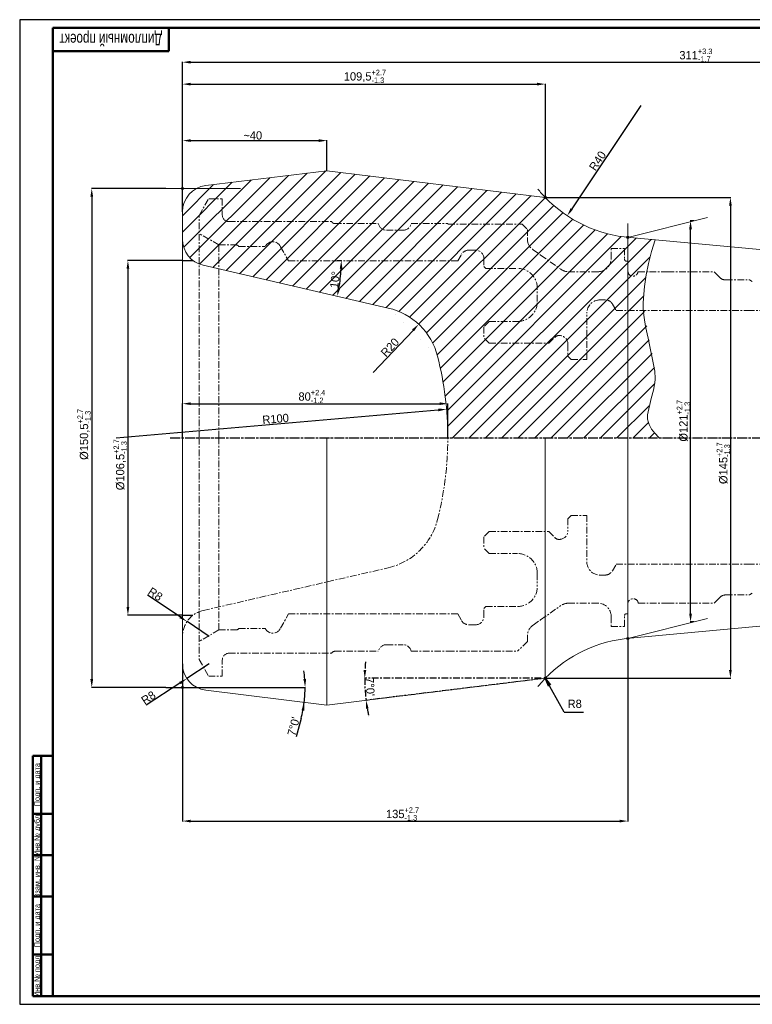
# Model space of a CAD drawing. Header units: millimetres. Extents: x 0 to 841, y 0 to 594.
# Tile 1 of 2: x 0 to 442, y 0 to 594. Entities that reach past the tile are written whole.
import ezdxf
from ezdxf.enums import TextEntityAlignment as Align

# ---------------------------------------------------------------- set-up
doc = ezdxf.new("R2010")
doc.units = ezdxf.units.MM
for name, pattern in [('AM_ISO08W050x2', [9, 6, -0.75, 1.5, -0.75]), ('CENTER', [7, 4, -1, 1, -1]), ('K5LT32768', [0]), ('K5LT_THIN', [0])]:
    doc.linetypes.add(name, pattern=pattern)
doc.layers.add('AM_5', color=3, linetype='Continuous', lineweight=25)
doc.layers.add('AM_7', color=4, linetype='AM_ISO08W050x2', lineweight=25)
doc.layers.add('LAYER0VIEW0', color=7, linetype='Continuous')
doc.styles.add('ACISOTS', font='aaa.shx')
doc.styles.get("Standard").update_dxf_attribs({"font": 'aaa.shx'})
doc.dimstyles.get("Standard").update_dxf_attribs({"dimtxt": 5, "dimasz": 5, "dimexe": 0.18, "dimexo": 0, "dimgap": 0.6, "dimtad": 1, "dimdec": 4, "dimzin": 0, "dimdsep": 46, "dimtxsty": 'Standard', "dimcen": 0.09, "dimclrd": 3, "dimclre": 3, "dimclrt": 7, "dimaunit": 1, "dimazin": 0, "dimtfac": 1, "dimtdec": 4, "dimtmove": 0, "dimatfit": 0, "dimfxl": 0, "dimtolj": 1, "dimtzin": 0, "dimarcsym": 0})

# ---------------------------------------------------------------- blocks, each defined once
blk = doc.blocks.new('*D30')
at = {"layer": 'AM_5', "color": 3, "lineweight": -2}
for p, q in [((98.21, 478.05), (98.21, 568.53)), ((103.21, 568.35), (715.8, 568.35)), ((720.8, 415.12), (720.8, 568.53))]:
    blk.add_line(p, q, dxfattribs=at)
at = {"layer": 'AM_5', "color": 3}
for points in [[(103.21, 569.19), (103.21, 567.52), (98.21, 568.35)], [(715.8, 569.19), (715.8, 567.52), (720.8, 568.35)]]:
    blk.add_solid(points, dxfattribs=at)
at = {"layer": 'Defpoints', "color": 0}
for p in [(720.8, 568.35), (98.21, 478.05), (720.8, 415.12)]:
    blk.add_point(p, dxfattribs=at)
at = {"layer": 'AM_5', "color": 7, "lineweight": 9, "insert": (407.85, 572.58), "char_height": 5, "attachment_point": 5}
blk.add_mtext('\\A1;311{\\H3.33\\S+3.3^ -1.7;}', dxfattribs=at)
blk = doc.blocks.new('*D31')
at = {"layer": 'AM_5', "color": 3, "lineweight": -2}
for p, q in [((317.04, 486.72), (428.85, 486.72)), ((428.67, 481.72), (428.67, 201.68)), ((317.04, 196.68), (428.85, 196.68))]:
    blk.add_line(p, q, dxfattribs=at)
at = {"layer": 'AM_5', "color": 3}
for points in [[(427.83, 481.72), (429.5, 481.72), (428.67, 486.72)], [(427.83, 201.68), (429.5, 201.68), (428.67, 196.68)]]:
    blk.add_solid(points, dxfattribs=at)
at = {"layer": 'Defpoints', "color": 0}
for p in [(317.04, 486.72), (317.04, 196.68), (428.67, 196.68)]:
    blk.add_point(p, dxfattribs=at)
at = {"layer": 'AM_5', "color": 7, "lineweight": 9, "insert": (424.36, 326.42), "char_height": 5, "attachment_point": 5, "rotation": 90}
blk.add_mtext('\\A1;%%c145{\\H3.33\\S+2.7^ -1.3;}', dxfattribs=at)
blk = doc.blocks.new('*D32')
at = {"layer": 'AM_5', "color": 3, "lineweight": -2}
for p, q in [((406.64, 472.62), (404.44, 472.62)), ((404.62, 235.67), (404.62, 467.62)), ((406.64, 230.67), (404.44, 230.67))]:
    blk.add_line(p, q, dxfattribs=at)
at = {"layer": 'AM_5', "color": 3}
for points in [[(403.78, 467.62), (405.45, 467.62), (404.62, 472.62)], [(403.78, 235.67), (405.45, 235.67), (404.62, 230.67)]]:
    blk.add_solid(points, dxfattribs=at)
at = {"layer": 'Defpoints', "color": 0}
for p in [(404.62, 472.62), (406.64, 472.62), (406.64, 230.67)]:
    blk.add_point(p, dxfattribs=at)
at = {"layer": 'AM_5', "color": 7, "lineweight": 9, "insert": (400.31, 352.03), "char_height": 5, "attachment_point": 5, "rotation": 90}
blk.add_mtext('\\A1;%%c121{\\H3.33\\S+2.7^ -1.3;}', dxfattribs=at)
blk = doc.blocks.new('*D33')
at = {"layer": 'AM_5', "color": 3, "lineweight": -2}
for p, q in [((88.21, 492.2), (43.28, 492.2)), ((43.46, 487.2), (43.46, 196.2)), ((88.21, 191.2), (43.28, 191.2))]:
    blk.add_line(p, q, dxfattribs=at)
at = {"layer": 'AM_5', "color": 3}
for points in [[(42.63, 487.2), (44.29, 487.2), (43.46, 492.2)], [(42.63, 196.2), (44.29, 196.2), (43.46, 191.2)]]:
    blk.add_solid(points, dxfattribs=at)
at = {"layer": 'Defpoints', "color": 0}
for p in [(88.21, 492.2), (43.46, 191.2), (88.21, 191.2)]:
    blk.add_point(p, dxfattribs=at)
at = {"layer": 'AM_5', "color": 7, "lineweight": 9, "insert": (38.78, 343.81), "char_height": 5, "attachment_point": 5, "rotation": 90}
blk.add_mtext('\\A1;%%c150,5{\\H3.33\\S+2.7^ -1.3;}', dxfattribs=at)
blk = doc.blocks.new('*D34')
at = {"layer": 'AM_5', "color": 3, "lineweight": -2}
for p, q in [((98.21, 448.7), (65.09, 448.7)), ((65.27, 443.7), (65.27, 239.7)), ((98.21, 234.7), (65.09, 234.7))]:
    blk.add_line(p, q, dxfattribs=at)
at = {"layer": 'AM_5', "color": 3}
for points in [[(64.44, 443.7), (66.1, 443.7), (65.27, 448.7)], [(64.44, 239.7), (66.1, 239.7), (65.27, 234.7)]]:
    blk.add_solid(points, dxfattribs=at)
at = {"layer": 'Defpoints', "color": 0}
for p in [(98.21, 448.7), (65.27, 234.7), (98.21, 234.7)]:
    blk.add_point(p, dxfattribs=at)
at = {"layer": 'AM_5', "color": 7, "lineweight": 9, "insert": (60.59, 325.51), "char_height": 5, "attachment_point": 5, "rotation": 90}
blk.add_mtext('\\A1;%%c106,5{\\H3.33\\S+2.7^ -1.3;}', dxfattribs=at)
blk = doc.blocks.new('*D35')
at = {"layer": 'AM_5', "color": 3, "lineweight": -2}
for p, q in [((167.34, 191.2), (172.31, 191.2)), ((169.69, 172.37), (166.77, 161.3))]:
    blk.add_line(p, q, dxfattribs=at)
for start, end in [(3.87627, 7.75254), (353, 0), (345.24301, 353), (345.24746, 349.12373)]:
    blk.add_arc((98.21, 191.2), 73.92, start, end, dxfattribs=at)
at = {"layer": 'AM_5', "color": 3}
for points in [[(172.79, 196.23), (171.13, 196.17), (172.13, 191.2)], [(169.98, 177.38), (171.62, 177.13), (171.58, 182.19)]]:
    blk.add_solid(points, dxfattribs=at)
at = {"layer": 'Defpoints', "color": 0}
for p in [(133.21, 191.2), (167.34, 191.2), (144.14, 185.56), (172.07, 188.19), (185.31, 180.51)]:
    blk.add_point(p, dxfattribs=at)
at = {"layer": 'AM_5', "color": 7, "lineweight": 9, "insert": (165.23, 167.63), "char_height": 5, "attachment_point": 5, "rotation": 75.24301}
blk.add_mtext("\\A1;7°0'", dxfattribs=at)
blk = doc.blocks.new('*D36')
at = {"layer": 'AM_5', "color": 3, "lineweight": -2}
for p, q in [((366.8, 220.73), (366.8, 110.35)), ((98.21, 205.36), (98.21, 110.35)), ((103.21, 110.53), (361.8, 110.53))]:
    blk.add_line(p, q, dxfattribs=at)
at = {"layer": 'AM_5', "color": 3}
for points in [[(103.21, 111.36), (103.21, 109.69), (98.21, 110.53)], [(361.8, 111.36), (361.8, 109.69), (366.8, 110.53)]]:
    blk.add_solid(points, dxfattribs=at)
at = {"layer": 'Defpoints', "color": 0}
for p in [(366.8, 220.73), (98.21, 205.36), (366.8, 110.53)]:
    blk.add_point(p, dxfattribs=at)
at = {"layer": 'AM_5', "color": 7, "lineweight": 9, "insert": (230.91, 114.83), "char_height": 5, "attachment_point": 5}
blk.add_mtext('\\A1;135{\\H3.33\\S+2.7^ -1.3;}', dxfattribs=at)
blk = doc.blocks.new('*D37')
at = {"layer": 'AM_5', "color": 3, "lineweight": -2}
for p, q in [((114.21, 205.36), (100.85, 196.55)), ((96.68, 193.8), (76.38, 180.4))]:
    blk.add_line(p, q, dxfattribs=at)
at = {"layer": 'AM_5', "color": 3}
blk.add_solid([(96.22, 194.49), (97.14, 193.1), (100.85, 196.55)], dxfattribs=at)
at = {"layer": 'Defpoints', "color": 0}
for p in [(114.21, 205.36), (100.85, 196.55)]:
    blk.add_point(p, dxfattribs=at)
at = {"layer": 'AM_5', "color": 7, "lineweight": 9, "insert": (77.67, 184.97), "char_height": 5, "attachment_point": 5, "rotation": 33.41186}
blk.add_mtext('\\A1;R8', dxfattribs=at)
blk = doc.blocks.new('*D38')
at = {"layer": 'AM_5', "color": 3, "lineweight": -2}
for p, q in [((96.77, 233.68), (77.1, 246.88)), ((114.21, 221.98), (100.92, 230.89))]:
    blk.add_line(p, q, dxfattribs=at)
at = {"layer": 'AM_5', "color": 3}
blk.add_solid([(97.23, 234.37), (96.3, 232.98), (100.92, 230.89)], dxfattribs=at)
at = {"layer": 'Defpoints', "color": 0}
for p in [(100.92, 230.89), (114.21, 221.98)]:
    blk.add_point(p, dxfattribs=at)
at = {"layer": 'AM_5', "color": 7, "lineweight": 9, "insert": (81.81, 247.44), "char_height": 5, "attachment_point": 5, "rotation": 326.14034}
blk.add_mtext('\\A1;R8', dxfattribs=at)
blk = doc.blocks.new('*D39')
at = {"layer": 'AM_5', "color": 3, "linetype": 'CENTER', "lineweight": -2}
for p, q in [((314.45, 196.68), (207.92, 196.68)), ((314.46, 196.37), (208.73, 183.38))]:
    blk.add_line(p, q, dxfattribs=at)
for start, end in [(174.73991, 177.36995), (180, 187), (189.63005, 192.26009)]:
    blk.add_arc((317.04, 196.68), 108.93, start, end, dxfattribs=at)
at = {"layer": 'AM_5', "color": 3, "linetype": 'CENTER'}
for points in [[(209.05, 201.66), (207.38, 201.7), (208.1, 196.68)], [(208.81, 178.34), (210.46, 178.58), (208.91, 183.41)]]:
    blk.add_solid(points, dxfattribs=at)
at = {"layer": 'Defpoints', "color": 0, "linetype": 'CENTER'}
for p in [(314.45, 196.68), (314.46, 196.37), (317.04, 196.68), (208.46, 187.82)]:
    blk.add_point(p, dxfattribs=at)
at = {"layer": 'AM_5', "color": 7, "linetype": 'CENTER', "lineweight": 9, "insert": (211.32, 191.63), "char_height": 5, "attachment_point": 5, "rotation": 272.73747}
blk.add_mtext("\\A1;7°0'", dxfattribs=at)
blk = doc.blocks.new('*D40')
at = {"layer": 'AM_5', "color": 3, "lineweight": -2}
for p, q in [((98.21, 478.05), (98.21, 555.31)), ((103.21, 555.13), (312.04, 555.13)), ((317.04, 486.72), (317.04, 555.31))]:
    blk.add_line(p, q, dxfattribs=at)
at = {"layer": 'AM_5', "color": 3}
for points in [[(103.21, 555.96), (103.21, 554.29), (98.21, 555.13)], [(312.04, 555.96), (312.04, 554.29), (317.04, 555.13)]]:
    blk.add_solid(points, dxfattribs=at)
at = {"layer": 'Defpoints', "color": 0}
for p in [(317.04, 555.13), (317.04, 486.72), (98.21, 478.05)]:
    blk.add_point(p, dxfattribs=at)
at = {"layer": 'AM_5', "color": 7, "lineweight": 9, "insert": (208.23, 559.8), "char_height": 5, "attachment_point": 5}
blk.add_mtext('\\A1;109,5{\\H3.33\\S+2.7^ -1.3;}', dxfattribs=at)
blk = doc.blocks.new('*D41')
at = {"layer": 'AM_5', "color": 3, "lineweight": -2}
blk.add_line((191.57, 448.7), (194.17, 448.7), dxfattribs=at)
blk.add_arc((98.21, 448.7), 95.78, 349.99133, 357.00867, dxfattribs=at)
at = {"layer": 'AM_5', "color": 3}
for points in [[(193.02, 443.73), (194.69, 443.68), (193.99, 448.7)], [(193.35, 431.89), (191.71, 432.22), (191.53, 427.16)]]:
    blk.add_solid(points, dxfattribs=at)
at = {"layer": 'Defpoints', "color": 0}
for p in [(98.21, 448.7), (191.57, 448.7), (193.71, 441.47), (189.18, 427.7), (222.28, 420.06)]:
    blk.add_point(p, dxfattribs=at)
at = {"layer": 'AM_5', "color": 7, "lineweight": 9, "insert": (190.16, 437.12), "char_height": 5, "attachment_point": 5, "rotation": 82.81734}
blk.add_mtext('\\A1;10%%d', dxfattribs=at)
blk = doc.blocks.new('*D42')
at = {"layer": 'AM_5', "color": 3, "lineweight": -2}
for p, q in [((98.21, 341.7), (98.21, 362.53)), ((103.21, 362.35), (253.21, 362.35)), ((258.21, 341.7), (258.21, 362.53))]:
    blk.add_line(p, q, dxfattribs=at)
at = {"layer": 'AM_5', "color": 3}
for points in [[(103.21, 363.19), (103.21, 361.52), (98.21, 362.35)], [(253.21, 363.19), (253.21, 361.52), (258.21, 362.35)]]:
    blk.add_solid(points, dxfattribs=at)
at = {"layer": 'Defpoints', "color": 0}
for p in [(258.21, 362.35), (98.21, 341.7), (258.21, 341.7)]:
    blk.add_point(p, dxfattribs=at)
at = {"layer": 'AM_5', "color": 7, "lineweight": 9, "insert": (176.25, 366.67), "char_height": 5, "attachment_point": 5}
blk.add_mtext('\\A1;80{\\H3.33\\S+2.4^ -1.2;}', dxfattribs=at)
blk = doc.blocks.new('*D43')
at = {"layer": 'AM_5', "color": 3, "lineweight": -2}
blk.add_line((58.2, 341.7), (252.48, 358.58), dxfattribs=at)
at = {"layer": 'AM_5', "color": 3}
blk.add_solid([(252.4, 359.41), (252.55, 357.75), (257.46, 359.01)], dxfattribs=at)
at = {"layer": 'Defpoints', "color": 0}
for p in [(257.46, 359.01), (58.2, 341.7)]:
    blk.add_point(p, dxfattribs=at)
at = {"layer": 'AM_5', "color": 7, "lineweight": 9, "insert": (154.34, 353.17), "char_height": 5, "attachment_point": 5, "rotation": 4.96455}
blk.add_mtext('\\A1;R100', dxfattribs=at)
blk = doc.blocks.new('*D44')
at = {"layer": 'AM_5', "color": 3, "lineweight": -2}
for p, q in [((98.21, 478.05), (98.21, 521.23)), ((103.21, 521.05), (180.31, 521.05)), ((185.31, 502.9), (185.31, 521.23))]:
    blk.add_line(p, q, dxfattribs=at)
at = {"layer": 'AM_5', "color": 3}
for points in [[(103.21, 521.89), (103.21, 520.22), (98.21, 521.05)], [(180.31, 521.89), (180.31, 520.22), (185.31, 521.05)]]:
    blk.add_solid(points, dxfattribs=at)
at = {"layer": 'Defpoints', "color": 0}
for p in [(185.31, 521.05), (185.31, 502.9), (98.21, 478.05)]:
    blk.add_point(p, dxfattribs=at)
at = {"layer": 'AM_5', "color": 7, "lineweight": 9, "insert": (140.56, 524.15), "char_height": 5, "attachment_point": 5}
blk.add_mtext('\\A1;~40', dxfattribs=at)
blk = doc.blocks.new('*D45')
at = {"layer": 'AM_5', "color": 3, "lineweight": -2}
blk.add_line((374.58, 542.3), (333, 479.88), dxfattribs=at)
at = {"layer": 'AM_5', "color": 3}
blk.add_solid([(332.3, 480.35), (333.69, 479.42), (330.22, 475.72)], dxfattribs=at)
at = {"layer": 'Defpoints', "color": 0}
for p in [(374.58, 542.3), (330.22, 475.72)]:
    blk.add_point(p, dxfattribs=at)
at = {"layer": 'AM_5', "color": 7, "lineweight": 9, "insert": (348.55, 508.83), "char_height": 5, "attachment_point": 5, "rotation": 56.3288}
blk.add_mtext('\\A1;R40', dxfattribs=at)
blk = doc.blocks.new('*D46')
at = {"layer": 'AM_5', "color": 3, "lineweight": -2}
blk.add_line((213.29, 381.08), (237.25, 406.59), dxfattribs=at)
at = {"layer": 'AM_5', "color": 3}
blk.add_solid([(236.64, 407.16), (237.86, 406.02), (240.67, 410.24)], dxfattribs=at)
at = {"layer": 'Defpoints', "color": 0}
for p in [(240.67, 410.24), (213.29, 381.08)]:
    blk.add_point(p, dxfattribs=at)
at = {"layer": 'AM_5', "color": 7, "lineweight": 9, "insert": (223.33, 396.3), "char_height": 5, "attachment_point": 5, "rotation": 46.7896}
blk.add_mtext('\\A1;R20', dxfattribs=at)
blk = doc.blocks.new('A1')
at = {"color": 7, "lineweight": 50}
for p, q in [((20, 5), (20, 589)), ((90, 575), (90, 589)), ((8, 5), (8, 150)), ((8, 150), (20, 150)), ((13, 5), (13, 150)), ((8, 115), (20, 115)), ((8, 90), (20, 90)), ((8, 65), (20, 65)), ((8, 30), (20, 30)), ((8, 5), (20, 5))]:
    blk.add_line(p, q, dxfattribs=at)
at = {"color": 7}
blk.add_line((589, 5), (20, 5), dxfattribs=at)
at = {"color": 6, "lineweight": 25}
blk.add_lwpolyline([(0, 0), (841, 0), (841, 594), (0, 594)], close=True, dxfattribs=at)
at = {"color": 7, "lineweight": 50}
for points in [[(20, 5), (836, 5), (836, 589), (20, 589)], [(90, 575), (20, 575)]]:
    blk.add_lwpolyline(points, dxfattribs=at)
at = {"color": 5, "lineweight": 35, "width": 0.75}
for s, p in [('Подп. и дата', (10.5, 132.5)), ('Инв.№ дубл.', (10.5, 102.5)), ('Взам. инв. №', (10.5, 77.5)), ('Подп. и дата', (10.5, 47.5)), ('Инв.№ подл.', (10.5, 17.5))]:
    blk.add_text(s, height=3.5, rotation=90, dxfattribs=at).set_placement(p, align=Align.MIDDLE_CENTER)
at = {"color": 7, "lineweight": 70, "ltscale": 0.75, "width": 0.75}
blk.add_attdef('NUMB', text='', height=7, rotation=180, dxfattribs=at).set_placement((55, 582), align=Align.MIDDLE_CENTER)

msp = doc.modelspace()

# ---------------------------------------------------------------- hatches: boundary and pattern name
at = {"layer": 'AM_5'}
h = msp.add_hatch(color=7, dxfattribs=at)
edge = h.paths.add_edge_path()
edge.add_arc((98.20718, 492.20334), 0.62357, 0, 360)
h = msp.add_hatch(color=7, dxfattribs=at)
edge = h.paths.add_edge_path()
edge.add_arc((317.03593, 486.72437), 0.62357, 0, 360)
h = msp.add_hatch(color=7, dxfattribs=at)
edge = h.paths.add_edge_path()
edge.add_arc((366.79839, 462.68132), 0.62357, 0, 360)
h = msp.add_hatch(color=7, dxfattribs=at)
edge = h.paths.add_edge_path()
edge.add_arc((366.79839, 220.72536), 0.62357, 0, 360)
h = msp.add_hatch(color=7, dxfattribs=at)
edge = h.paths.add_edge_path()
edge.add_arc((317.03593, 196.68231), 0.62357, 0, 360)
h = msp.add_hatch(color=7, dxfattribs=at)
edge = h.paths.add_edge_path()
edge.add_arc((98.20718, 191.20334), 0.62357, 0, 360)
at = {"layer": 'LAYER0VIEW0', "lineweight": 9}
h = msp.add_hatch(dxfattribs=at)
h.set_pattern_fill('МЕТАЛЛ', color=4, style=0, pattern_type=0)
h.set_pattern_definition([(45, (8.5254, 0), (-4.94975, 4.94975), [])])
edge = h.paths.add_edge_path()
edge.add_arc((58.2048, 341.70334), 200.00238, 360, 374.24808995, ccw=False)
edge.add_line((258.20718, 341.70334), (385.67971, 341.70334))
edge.add_line((385.67971, 341.70334), (383.19522, 344.31674))
edge.add_line((383.19522, 344.31674), (381.22058, 346.96214))
edge.add_line((381.22058, 346.96214), (379.70517, 349.64936))
edge.add_line((379.70517, 349.64936), (379.59846, 349.87636))
edge.add_line((379.59846, 349.87636), (378.94132, 351.78098))
edge.add_line((378.94132, 351.78098), (378.62423, 353.9132))
edge.add_line((378.62423, 353.9132), (378.66309, 356.37325))
edge.add_line((378.66309, 356.37325), (379.10971, 359.32814))
edge.add_line((379.10971, 359.32814), (380.08105, 363.15646))
edge.add_line((380.08105, 363.15646), (382.04846, 369.79376))
edge.add_line((382.04846, 369.79376), (383.04413, 374.37081))
edge.add_line((383.04413, 374.37081), (383.27457, 377.1136))
edge.add_line((383.27457, 377.1136), (383.16977, 381.30766))
edge.add_line((383.16977, 381.30766), (382.65635, 385.97949))
edge.add_line((382.65635, 385.97949), (381.66152, 391.44589))
edge.add_line((381.66152, 391.44589), (379.9749, 398.64623))
edge.add_line((379.9749, 398.64623), (376.04327, 423.47877))
edge.add_line((376.04327, 423.47877), (376.49602, 430.42894))
edge.add_line((376.49602, 430.42894), (377.35011, 437.38275))
edge.add_line((377.35011, 437.38275), (378.60979, 444.3515))
edge.add_line((378.60979, 444.3515), (380.28186, 451.34623))
edge.add_line((380.28186, 451.34623), (382.37565, 458.37765))
edge.add_line((382.37565, 458.37765), (383.31478, 461.14857))
edge.add_line((383.31478, 461.14857), (368.20718, 462.55623))
edge.add_arc((374.57819, 542.30214), 80, 584.00507943, 625.43226494, ccw=False)
edge.add_line((317.03593, 486.72437), (185.31023, 502.89825))
edge.add_line((185.31023, 502.89825), (112.25727, 493.92847))
edge.add_arc((114.20718, 478.04774), 16, 97, 180)
edge.add_line((98.20718, 478.04774), (98.20718, 461.43031))
edge.add_arc((114.20718, 461.43031), 16, 180, 257)
edge.add_line((110.60797, 445.84039), (222.28341, 420.05809))
edge.add_arc((213.28537, 381.08328), 40, 374.24808995, 437, ccw=False)

# ---------------------------------------------------------------- linework, layer by layer
at = {"lineweight": 20}
for p, q in [((112.25727, 493.92847), (185.31023, 502.89825)), ((317.03593, 486.72437), (185.31023, 502.89825)), ((98.20718, 461.43031), (98.20718, 478.04774)), ((98.20718, 341.70334), (98.20718, 461.43031)), ((368.20718, 462.55623), (706.28277, 431.05584)), ((110.60797, 445.84039), (222.28341, 420.05809)), ((98.20718, 341.70334), (98.20718, 221.97636)), ((185.31023, 180.50843), (185.31023, 341.70334)), ((317.03593, 196.68231), (317.03593, 341.70334)), ((368.20718, 220.85045), (706.28277, 252.35084)), ((98.20718, 221.97636), (98.20718, 205.35894)), ((317.03593, 196.68231), (185.31023, 180.50843)), ((112.25727, 189.47821), (185.31023, 180.50843))]:
    msp.add_line(p, q, dxfattribs=at)
for p, q in [((98.20718, 448.70334), (104.51058, 448.70334)), ((98.20718, 234.70334), (104.51058, 234.70334))]:
    msp.add_line(p, q)
for centre, radius, start, end in [((114.20718, 478.04774), 16, 97, 180), ((374.57819, 542.30214), 80, 224.00507943, 265.43226494), ((114.20718, 461.43031), 16, 180, 257), ((374.57819, 141.10454), 80, 94.56773506, 135.99492057), ((114.20718, 205.35894), 16, 180, 263)]:
    msp.add_arc(centre, radius, start, end, dxfattribs=at)
at = {"layer": 'AM_5', "color": 3, "lineweight": 9}
for p, q in [((88.20718, 492.20334), (133.20718, 492.20334)), ((366.79839, 462.68132), (414.86022, 474.67297)), ((366.79839, 462.68132), (366.79839, 470.97497)), ((366.79839, 448.28176), (366.79839, 462.68132)), ((366.79839, 235.66432), (366.79839, 448.28176)), ((366.79839, 235.66432), (366.79839, 220.72536)), ((366.79839, 220.72536), (414.86022, 232.71701))]:
    msp.add_line(p, q, dxfattribs=at)
at = {"layer": 'AM_5', "linetype": 'K5LT32768'}
for p, q in [((317.03593, 196.68231), (320.05621, 192.64359)), ((318.908, 191.99951), (317.03593, 196.68231)), ((319.23749, 192.75763), (318.908, 191.99951)), ((320.05621, 192.64359), (319.23749, 192.75763))]:
    msp.add_line(p, q, dxfattribs=at)
at = {"layer": 'AM_5', "linetype": 'K5LT_THIN'}
for q in [(317.03593, 196.68231), (340.0933, 176.25739)]:
    msp.add_line((328.4933, 176.25739), q, dxfattribs=at)
at = {"layer": 'AM_5'}
for p, q in [((88.20718, 191.20334), (133.20718, 191.20334)), ((133.20718, 191.20334), (167.33662, 191.20334))]:
    msp.add_line(p, q, dxfattribs=at)
at = {"layer": 'AM_5', "color": 5}
for centre in [(98.20718, 492.20334), (317.03593, 486.72437), (366.79839, 462.68132), (366.79839, 220.72536), (317.03593, 196.68231)]:
    msp.add_circle(centre, 0.62357, dxfattribs=at)
at = {"layer": 'AM_5'}
msp.add_circle((98.20718, 191.20334), 0.62357, dxfattribs=at)
at = {"layer": 'AM_5', "color": 3, "lineweight": 9}
for centre, start, end in [((374.57819, 542.30214), 219.18074295, 224.00507943), ((374.57819, 141.10454), 135.99492057, 140.81925705)]:
    msp.add_arc(centre, 80, start, end, dxfattribs=at)
at = {"layer": 'AM_7'}
msp.add_line((90.78579, 341.70334), (728.30756, 341.70334), dxfattribs=at)
at = {"layer": 'LAYER0VIEW0', "color": 7, "lineweight": 13}
msp.add_line((0, 594), (0, 0), dxfattribs=at)
at = {"layer": 'LAYER0VIEW0', "color": 1, "linetype": 'CENTER', "lineweight": 9}
for p, q in [((108.20718, 475.97304), (113.98069, 485.97304)), ((113.98069, 485.97304), (122.20718, 485.97304)), ((122.20718, 485.97304), (122.20718, 476.17304)), ((108.20718, 341.70334), (108.2842, 475.97304)), ((126.20718, 472.17304), (188.21063, 472.17304)), ((190.01272, 470.99345), (216.3082, 470.99345)), ((236.10616, 470.99345), (258.20718, 470.99345)), ((258.49069, 470.70995), (303.00718, 470.70995)), ((303.00718, 470.70995), (306.20718, 467.50995)), ((120.20718, 458.12937), (108.20718, 465.01839)), ((221.20718, 466.99345), (231.20718, 466.99345)), ((306.20718, 467.50995), (306.20718, 461.73923)), ((120.20718, 341.97304), (120.20718, 458.12937)), ((120.20718, 458.12937), (130.50386, 458.12937)), ((132.20718, 457.12937), (148.10574, 457.12937)), ((157.23306, 457.06027), (162.20718, 448.44483)), ((264.20718, 448.44483), (266.53287, 452.47304)), ((270.863, 454.97304), (274.97624, 454.97304)), ((309.61857, 455.18602), (314.20718, 451.97304)), ((314.20718, 451.97304), (326.42244, 443.41982)), ((356.79839, 455.97304), (364.79839, 455.97304)), ((356.79839, 449.97304), (356.79839, 455.97304)), ((364.79839, 455.97304), (364.79839, 449.48176)), ((162.20718, 448.44483), (264.20718, 448.44483)), ((279.97624, 449.97304), (279.97624, 445.17304)), ((365.99839, 448.28176), (366.79839, 448.28176)), ((366.79839, 448.28176), (366.79839, 442.48176)), ((281.17624, 443.97304), (279.97624, 445.17304)), ((281.17624, 443.97304), (300.20718, 443.97304)), ((348.79839, 441.97304), (331.01105, 441.97304)), ((372.96487, 441.97304), (390.79839, 441.97304)), ((390.79839, 441.97304), (418.79839, 441.97304)), ((421.62682, 439.14461), (418.79839, 441.97304)), ((422.33393, 438.4375), (421.62682, 439.14461)), ((425.86946, 436.97304), (440.13814, 436.97304)), ((441.87019, 435.97304), (440.13814, 436.97304)), ((312.20718, 423.97304), (312.20718, 431.97304)), ((350.02489, 424.97304), (353.13814, 424.97304)), ((357.46827, 422.47304), (359.77767, 418.47304)), ((342.02489, 388.97304), (342.02489, 416.97304)), ((359.77767, 418.47304), (439.15887, 418.47304)), ((439.15887, 418.47304), (449.15887, 418.47304)), ((283.17624, 411.97304), (279.97624, 408.77304)), ((283.17624, 411.97304), (300.20718, 411.97304)), ((279.97624, 408.77304), (279.97624, 401.97304)), ((283.17624, 398.77304), (279.97624, 401.97304)), ((283.17624, 398.77304), (319.17624, 398.77304)), ((319.17624, 398.77304), (322.97389, 402.57068)), ((330.60057, 397.96424), (330.60057, 390.97304)), ((332.60057, 388.97304), (330.60057, 390.97304)), ((332.60057, 388.97304), (342.02489, 388.97304)), ((108.20718, 341.70334), (108.20718, 207.97304)), ((120.20718, 341.97304), (120.20718, 225.81671)), ((332.60057, 294.97304), (330.60057, 292.97304)), ((330.60057, 292.97304), (330.60057, 285.98184)), ((332.60057, 294.97304), (342.02489, 294.97304)), ((342.02489, 294.97304), (342.02489, 266.97304)), ((283.17624, 285.17304), (279.97624, 281.97304)), ((283.17624, 285.17304), (319.17624, 285.17304)), ((319.17624, 285.17304), (322.97389, 281.37539)), ((279.97624, 281.97304), (279.97624, 275.17304)), ((283.17624, 271.97304), (279.97624, 275.17304)), ((283.17624, 271.97304), (300.20718, 271.97304)), ((110.60797, 237.56629), (222.28341, 263.34859)), ((357.46827, 261.47304), (359.77767, 265.47304)), ((359.77767, 265.47304), (439.15887, 265.47304)), ((439.15887, 265.47304), (449.15887, 265.47304)), ((312.20718, 259.97304), (312.20718, 251.97304)), ((350.02489, 258.97304), (353.13814, 258.97304)), ((421.62682, 244.80146), (418.79839, 241.97304)), ((422.33393, 245.50857), (421.62682, 244.80146)), ((425.86946, 246.97304), (440.13814, 246.97304)), ((441.87019, 247.97304), (440.13814, 246.97304)), ((281.17624, 239.97304), (279.97624, 238.77304)), ((279.97624, 233.97304), (279.97624, 238.77304)), ((281.17624, 239.97304), (300.20718, 239.97304)), ((314.20718, 231.97304), (326.42244, 240.52625)), ((348.79839, 241.97304), (331.01105, 241.97304)), ((366.79839, 235.66432), (366.79839, 241.46432)), ((373.1577, 241.97304), (390.79839, 241.97304)), ((390.79839, 241.97304), (418.79839, 241.97304)), ((157.23306, 226.88581), (162.20718, 235.50124)), ((162.20718, 235.50124), (264.20718, 235.50124)), ((264.20718, 235.50124), (266.53287, 231.47304)), ((309.61857, 228.76006), (314.20718, 231.97304)), ((356.79839, 233.97304), (356.79839, 227.97304)), ((364.79839, 227.97304), (364.79839, 234.46432)), ((365.99839, 235.66432), (366.79839, 235.66432)), ((120.20718, 225.81671), (108.20718, 218.92768)), ((120.20718, 225.81671), (130.50386, 225.81671)), ((132.20718, 226.81671), (148.10574, 226.81671)), ((270.863, 228.97304), (274.97624, 228.97304)), ((356.79839, 227.97304), (364.79839, 227.97304)), ((306.20718, 219.57168), (306.20718, 222.20684)), ((221.20718, 216.95263), (231.20718, 216.95263)), ((306.20718, 218.91672), (300.24309, 212.95263)), ((306.20718, 218.91672), (306.20718, 219.57168)), ((108.20718, 207.97304), (113.98069, 197.97304)), ((126.20718, 211.77304), (188.21063, 211.77304)), ((190.01272, 212.95263), (216.3082, 212.95263)), ((236.10616, 212.95263), (258.20718, 212.95263)), ((258.20718, 212.95263), (300.24309, 212.95263)), ((122.20718, 197.97304), (122.20718, 207.77304)), ((113.98069, 197.97304), (122.20718, 197.97304))]:
    msp.add_line(p, q, dxfattribs=at)
at = {"layer": 'LAYER0VIEW0', "color": 7}
msp.add_line((258.20718, 470.99345), (258.49069, 470.70995), dxfattribs=at)
at = {"layer": 'LAYER0VIEW0', "color": 4, "lineweight": 9}
msp.add_lwpolyline([(383.31478, 461.14857), (381.03934, 454.05486), (379.19721, 447.0104), (377.77657, 440.00473), (376.76811, 433.02699), (376.16506, 426.06605), (376.02913, 423.05768), (376.10374, 418.9135), (376.58371, 414.30268), (377.53824, 408.92451), (379.16044, 401.92191), (383.11425, 382.04272), (383.28134, 377.51522), (383.26474, 376.74555), (382.97456, 373.91948), (382.2229, 370.44808), (380.79386, 365.5422), (378.61155, 355.58782), (378.70413, 353.07252), (379.17823, 350.95005), (379.67301, 349.71677), (381.15193, 347.06799), (383.06035, 344.47759), (385.43913, 341.93216), (385.67971, 341.70334)], dxfattribs=at)
at = {"layer": 'LAYER0VIEW0', "color": 1, "linetype": 'CENTER', "lineweight": 9}
for centre, radius, start, end in [((126.20718, 476.17304), 4, 180, 270), ((190.03467, 472.99333), 2, 204.21393628, 270.62877189), ((221.20718, 471.99345), 5, 191.53695903, 270), ((231.20718, 471.99345), 5, 270, 348.46304097), ((130.48536, 456.12945), 2, 30.58088595, 90.53003298), ((152.65397, 455.05231), 5, 23.67776073, 155.45646453), ((314.20718, 461.73923), 8, 180, 235), ((270.863, 449.97304), 5, 90, 150), ((274.97624, 449.97304), 5, 0, 90), ((348.79839, 449.97304), 8, 270, 0), ((365.99839, 449.48176), 1.2, 180, 270), ((300.20718, 431.97304), 12, 0, 90), ((331.01105, 449.97304), 8, 235, 270), ((369.89563, 442.39706), 3.09839, 178.43365243, 352.13417193), ((425.86946, 441.97304), 5, 225, 270), ((300.20718, 423.97304), 12, 270, 0), ((350.02489, 416.97304), 8, 90, 180), ((353.13814, 419.97304), 5, 30, 90), ((325.43802, 399.77842), 3.72298, 77.62360207, 138.29295888), ((325.55151, 398.394), 5.06732, 355.13485603, 82.23699446), ((58.2048, 341.70334), 200.00238, 345.75191005, 0), ((213.28537, 302.3234), 40, 283, 345.75191005), ((325.55151, 285.55207), 5.06732, 277.76300554, 4.86514397), ((325.43802, 284.16765), 3.72298, 221.70704112, 282.37639793), ((300.20718, 259.97304), 12, 0, 90), ((350.02489, 266.97304), 8, 180, 270), ((353.13814, 263.97304), 5, 270, 330), ((300.20718, 251.97304), 12, 270, 0), ((369.99839, 241.46432), 3.2, 9.14740827, 180), ((425.86946, 241.97304), 5, 90, 135), ((331.01105, 233.97304), 8, 90, 125), ((348.79839, 233.97304), 8, 0, 90), ((114.20718, 221.97636), 16, 103, 180), ((274.97624, 233.97304), 5, 270, 0), ((365.99839, 234.46432), 1.2, 90, 180), ((130.48536, 227.81662), 2, 269.46996702, 329.41911405), ((152.65397, 228.89377), 5, 204.54353547, 336.32223927), ((270.863, 233.97304), 5, 210, 270), ((314.20718, 222.20684), 8, 125, 180), ((221.20718, 211.95263), 5, 90, 168.46304097), ((231.20718, 211.95263), 5, 11.53695903, 90), ((126.20718, 207.77304), 4, 90, 180), ((190.03467, 210.95275), 2, 89.37122811, 155.78606372)]:
    msp.add_arc(centre, radius, start, end, dxfattribs=at)
at = {"layer": 'LAYER0VIEW0', "color": 5, "lineweight": 20}
for centre, radius, start, end in [((213.28537, 381.08328), 40, 14.24808995, 77), ((58.2048, 341.70334), 200.00238, 0, 14.24808995)]:
    msp.add_arc(centre, radius, start, end, dxfattribs=at)

# ---------------------------------------------------------------- block references
at = {"lineweight": 0}
msp.add_blockref('A1', (0, 0), dxfattribs=at).add_auto_attribs({'NUMB': 'Дипломный проект'})

# ---------------------------------------------------------------- texts
at = {"layer": 'AM_5', "color": 7, "style": 'ACISOTS'}
msp.add_text('R8', height=5, dxfattribs=at).set_placement((330.4933, 178.79197))

# ---------------------------------------------------------------- dimensions: what is measured, and where the dimension line sits
at = {"layer": 'AM_5', "color": 3, "lineweight": 9}
for base, p1, p2, text, picture, middle in [((720.79839, 568.35415), (98.20718, 478.04774), (720.79839, 415.12485), '311{\\H3.33\\S+3.3^ -1.7;}', '*D30', (407.84844, 568.35415)), ((317.03593, 555.12652), (98.20718, 478.04774), (317.03593, 486.72437), '109,5{\\H3.33\\S+2.7^ -1.3;}', '*D40', (208.22969, 555.12652)), ((185.31023, 521.05307), (98.20718, 478.04774), (185.31023, 502.89825), '~40', '*D44', (140.55692, 521.05307)), ((258.20718, 362.35398), (98.20718, 341.70334), (258.20718, 341.70334), '80{\\H3.33\\S+2.4^ -1.2;}', '*D42', (176.25313, 362.35398)), ((366.79839, 110.52572), (98.20718, 205.35894), (366.79839, 220.72536), '135{\\H3.33\\S+2.7^ -1.3;}', '*D36', (230.91459, 110.52572))]:
    dim = msp.add_linear_dim(base=base, p1=p1, p2=p2, text=text, dimstyle='Standard', dxfattribs=at)
    dim.commit()
    dim.dimension.update_dxf_attribs({"geometry": picture, "text_midpoint": middle, "dimtype": 160})
for center, mpoint, text, picture, middle in [((374.57819, 542.30214), (330.2241, 475.7235), 'R40', '*D45', (351.13233, 507.10823)), ((213.28537, 381.08328), (240.67255, 410.23706), 'R20', '*D46', (225.58712, 394.17855)), ((58.2048, 341.70334), (257.45686, 359.01142), 'R100', '*D43', (154.60653, 350.0773)), ((114.20718, 221.97636), (100.92071, 230.89093), 'R8', '*D38', (80.08629, 244.8698)), ((114.20718, 205.35894), (100.85144, 196.54849), 'R8', '*D37', (79.38024, 182.38446))]:
    dim = msp.add_radius_dim(center=center, mpoint=mpoint, text=text, dimstyle='Standard', dxfattribs=at)
    dim.commit()
    dim.dimension.update_dxf_attribs({"geometry": picture, "text_midpoint": middle, "dimtype": 164})
for base, p1, p2, text, picture, middle in [((43.45988, 191.20334), (88.20718, 492.20334), (88.20718, 191.20334), '%%c150,5{\\H3.33\\S+2.7^ -1.3;}', '*D33', (43.45988, 343.81335)), ((428.66693, 196.68231), (317.03593, 486.72437), (317.03593, 196.68231), '%%c145{\\H3.33\\S+2.7^ -1.3;}', '*D31', (428.66693, 326.41615)), ((404.61536, 472.62159), (406.63841, 230.66563), (406.63841, 472.62159), '%%c121{\\H3.33\\S+2.7^ -1.3;}', '*D32', (404.61536, 352.02669)), ((65.27058, 234.70334), (98.20718, 448.70334), (98.20718, 234.70334), '%%c106,5{\\H3.33\\S+2.7^ -1.3;}', '*D34', (65.27058, 325.51179))]:
    dim = msp.add_linear_dim(base=base, p1=p1, p2=p2, angle=90, text=text, dimstyle='Standard', dxfattribs=at)
    dim.commit()
    dim.dimension.update_dxf_attribs({"geometry": picture, "text_midpoint": middle, "dimtype": 160})
dim = msp.add_angular_dim_2l(base=(193.71393, 441.46627), line1=((98.20718, 448.70334), (191.5704, 448.70334)), line2=((189.17751, 427.70119), (222.28341, 420.05809)), text='10%%d', dimstyle='Standard', dxfattribs=at)
dim.commit()
dim.dimension.update_dxf_attribs({"geometry": '*D41', "text_midpoint": (193.23611, 436.72762), "dimtype": 162})
at = {"layer": 'AM_5', "color": 1, "linetype": 'CENTER', "lineweight": 9}
dim = msp.add_angular_dim_3p(base=(208.46212, 187.81951), center=(317.03593, 196.68231), p1=(314.44547, 196.68231), p2=(314.46478, 196.36661), dimstyle='Standard', dxfattribs=at)
dim.commit()
dim.dimension.update_dxf_attribs({"geometry": '*D39', "text_midpoint": (208.2253, 191.47961), "dimtype": 165})
at = {"layer": 'AM_5', "color": 3, "lineweight": 9}
dim = msp.add_angular_dim_2l(base=(172.06578, 188.19383), line1=((133.20718, 191.20334), (167.33662, 191.20334)), line2=((144.13628, 185.56396), (185.31023, 180.50843)), dimstyle='Standard', dxfattribs=at)
dim.commit()
dim.dimension.update_dxf_attribs({"geometry": '*D35', "text_midpoint": (165.23279, 167.62795)})

doc.saveas('drawing.dxf')
